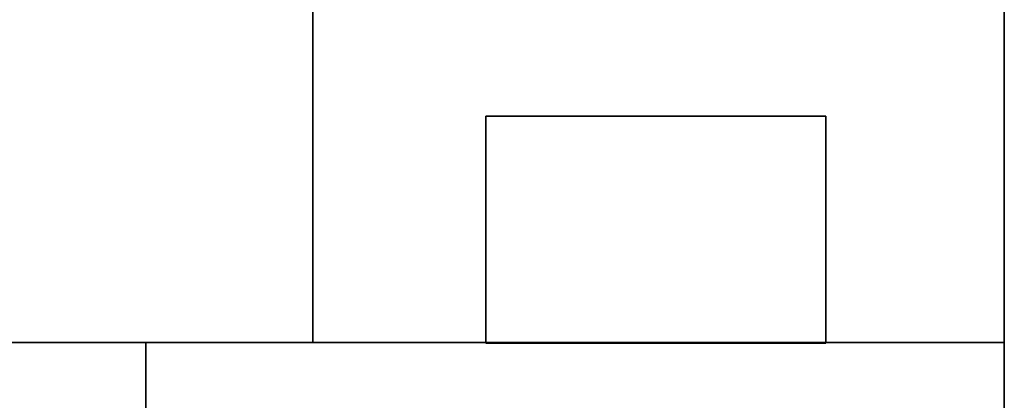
# Model space of a CAD drawing. Header units: inches. Extents: x -172 to 2825, y -1500 to 2400.
# Tile 21 of 47: x 971 to 1840, y 9 to 345. Entities that reach past the tile are written whole.
import ezdxf

# ---------------------------------------------------------------- set-up
doc = ezdxf.new("R2010")
doc.units = ezdxf.units.IN
doc.layers.add('1', color=7, linetype='Continuous')

# ---------------------------------------------------------------- blocks, each defined once
blk = doc.blocks.new('UG_SURFACE_197')
at = {"layer": '1', "color": 160}
blk.add_3dface([(1343.27805, 466.537476), (1343.27805, -3.462514), (1343.27805, -3.462514, -610.000014), (1343.27805, 466.537476, -610.000014)], dxfattribs=at)
blk = doc.blocks.new('UG_SURFACE_198')
at = {"layer": '1', "color": 160}
blk.add_3dface([(-312.722057, -3.462585, 699.999988), (-312.722057, -3.462585), (1739.278078, -3.462533), (1739.278078, -3.462533, 699.999988)], dxfattribs=at)
blk = doc.blocks.new('UG_SURFACE_199')
at = {"layer": '1', "color": 160}
blk.add_3dface([(1043.278098, -63.462511, 699.999988), (1043.278098, -3.462514, 699.999988), (383.278072, -3.462514, 699.999988), (383.278072, -63.462511, 699.999988)], dxfattribs=at)
blk = doc.blocks.new('UG_SURFACE_200')
at = {"layer": '1', "color": 160}
for points in [[(1838.278055, -3.462514, -610.000014), (-411.721915, -3.462514, -610.000014), (-411.721915, -3.462514, 147.499993), (383.278072, -3.462514, 699.999988)], [(-411.721915, -3.462514, 147.499993), (-411.721915, -3.462514, 904.999971), (-14.221916, -3.462514, 904.999971)], [(-14.221916, -3.462514, 904.999971), (383.278072, -3.462514, 904.999971), (383.278072, -3.462514, 699.999988), (-411.721915, -3.462514, 147.499993)], [(383.278072, -3.462514, 699.999988), (1043.278098, -3.462514, 699.999988), (1838.278055, -3.462514, -610.000014)], [(1043.278098, -3.462514, 699.999988), (1043.278098, -3.462514, 904.999971), (1838.278055, -3.462514, 904.999971), (1838.278055, -3.462514, -610.000014)]]:
    blk.add_3dface(points, dxfattribs=at)
blk = doc.blocks.new('UG_SURFACE_203')
at = {"layer": '1', "color": 160}
blk.add_3dface([(83.278082, 466.537476, -610.000014), (83.278082, -3.462514, -610.000014), (83.278082, -3.462514), (83.278082, 466.537476)], dxfattribs=at)
blk = doc.blocks.new('UG_SURFACE_204')
at = {"layer": '1', "color": 160}
blk.add_3dface([(29.40998, 936.537504, 699.999988), (29.40998, 936.537504), (-312.722057, -3.462585), (-312.722057, -3.462585, 699.999988)], dxfattribs=at)
blk = doc.blocks.new('UG_SURFACE_206')
at = {"layer": '1', "color": 160}
blk.add_3dface([(383.278072, -63.462511, 699.999988), (383.278072, -3.462514, 699.999988), (383.278072, -3.462514, 904.999971), (383.278072, -63.462511, 904.999971)], dxfattribs=at)
blk = doc.blocks.new('UG_SURFACE_210')
at = {"layer": '1', "color": 160}
blk.add_3dface([(1343.27805, -3.462514, -610.000014), (1343.27805, -3.462514), (83.278082, -3.462514), (83.278082, -3.462514, -610.000014)], dxfattribs=at)
blk = doc.blocks.new('UG_SURFACE_212')
at = {"layer": '1', "color": 160}
for points in [[(-411.721915, -3.462514, 147.499993), (-411.721915, -3.462514, -610.000014), (-411.721915, -63.462511, -610.000014), (-411.721915, -63.462511, 147.499993)], [(-411.721915, -63.462511, 147.499993), (-411.721915, -63.462511, 904.999971), (-411.721915, -3.462514, 904.999971), (-411.721915, -3.462514, 147.499993)]]:
    blk.add_3dface(points, dxfattribs=at)
blk = doc.blocks.new('UG_SURFACE_213')
at = {"layer": '1', "color": 160}
blk.add_3dface([(1043.278098, -63.462511, 904.999971), (1043.278098, -3.462514, 904.999971), (1043.278098, -3.462514, 699.999988), (1043.278098, -63.462511, 699.999988)], dxfattribs=at)
blk = doc.blocks.new('UG_SURFACE_219')
at = {"layer": '1', "color": 160}
for points in [[(713.278055, 266.537815, 699.999988), (640.420675, 254.721522, 699.999988), (640.420675, 254.721522, 930.000007), (713.278055, 266.537815, 930.000007)], [(713.278055, 266.537815, 930.000007), (785.689414, 252.860487, 930.000007), (785.689414, 252.860487, 699.999988), (713.278055, 266.537815, 699.999988)], [(608.98, 249.62233, 930.000007), (640.420675, 254.721522, 930.000007), (640.420675, 254.721522, 699.999988), (608.98, 249.62233, 699.999988)], [(833.647072, 243.802071, 699.999988), (785.689414, 252.860487, 699.999988), (785.689414, 252.860487, 930.000007), (833.647072, 243.802071, 930.000007)], [(608.98, 249.62233, 699.999988), (507.885516, 193.890631, 699.999988), (507.885516, 193.890631, 930.000007), (608.98, 249.62233, 930.000007)], [(833.647072, 243.802071, 930.000007), (917.444229, 191.978246, 930.000007), (917.444229, 191.978246, 699.999988), (833.647072, 243.802071, 699.999988)], [(504.218221, 191.868916, 699.999988), (473.647952, 163.424134, 699.999988), (473.647952, 163.424134, 930.000007), (504.218221, 191.868916, 930.000007)], [(504.218221, 191.868916, 930.000007), (507.885516, 193.890631, 930.000007), (507.885516, 193.890631, 699.999988), (504.218221, 191.868916, 699.999988)], [(934.418142, 181.48084, 699.999988), (917.444229, 191.978246, 699.999988), (917.444229, 191.978246, 930.000007), (934.418142, 181.48084, 930.000007)], [(976.180494, 135.99287, 699.999988), (934.418142, 181.48084, 699.999988), (934.418142, 181.48084, 930.000007), (976.180494, 135.99287, 930.000007)], [(473.647952, 163.424134, 699.999988), (419.079363, 77.731729, 699.999988), (419.079363, 77.731729, 930.000007), (473.647952, 163.424134, 930.000007)], [(976.180494, 135.99287, 930.000007), (1005.374074, 77.128515, 930.000007), (1005.374074, 77.128515, 699.999988), (976.180494, 135.99287, 699.999988)], [(406.32987, 57.710417, 930.000007), (419.079363, 77.731729, 930.000007), (419.079363, 77.731729, 699.999988), (406.32987, 57.710417, 699.999988)], [(1031.1656, 25.123905, 699.999988), (1005.374074, 77.128515, 699.999988), (1005.374074, 77.128515, 930.000007), (1031.1656, 25.123905, 930.000007)], [(406.32987, 57.710417, 699.999988), (383.278072, -63.462511, 699.999988), (383.278072, -63.462511, 930.000007), (406.32987, 57.710417, 930.000007)], [(1031.1656, 25.123905, 930.000007), (1043.278098, -63.462511, 930.000007), (1043.278098, -63.462511, 699.999988), (1031.1656, 25.123905, 699.999988)]]:
    blk.add_3dface(points, dxfattribs=at)
blk = doc.blocks.new('UG_SURFACE_223')
at = {"layer": '1', "color": 160}
blk.add_3dface([(1739.278078, -3.462533, 699.999988), (1739.278078, -3.462533), (1397.146106, 936.537504), (1397.146106, 936.537504, 699.999988)], dxfattribs=at)
blk = doc.blocks.new('UG_SURFACE_224')
at = {"layer": '1', "color": 160}
for points in [[(-14.221916, -3.462514, 904.999971), (-411.721915, -3.462514, 904.999971), (-411.721915, -63.462511, 904.999971), (-14.221916, -63.462511, 904.999971)], [(-14.221916, -63.462511, 904.999971), (383.278072, -63.462511, 904.999971), (383.278072, -3.462514, 904.999971), (-14.221916, -3.462514, 904.999971)]]:
    blk.add_3dface(points, dxfattribs=at)
blk = doc.blocks.new('UG_SURFACE_225')
at = {"layer": '1', "color": 160}
blk.add_3dface([(1838.278055, -63.462511, 904.999971), (1838.278055, -3.462514, 904.999971), (1043.278098, -3.462514, 904.999971), (1043.278098, -63.462511, 904.999971)], dxfattribs=at)
blk = doc.blocks.new('UG_SURFACE_230')
at = {"layer": '1', "color": 160}
blk.add_3dface([(-411.721915, -63.462511, -610.000014), (-411.721915, -3.462514, -610.000014), (1838.278055, -3.462514, -610.000014), (1838.278055, -63.462511, -610.000014)], dxfattribs=at)
blk = doc.blocks.new('UG_SURFACE_231')
at = {"layer": '1', "color": 160}
for points in [[(934.418142, 181.48084, 930.000007), (833.647072, 243.802071, 930.000007), (713.278055, 266.537815, 930.000007), (608.98, 249.62233, 930.000007)], [(608.98, 249.62233, 930.000007), (504.218221, 191.868916, 930.000007), (934.418142, 181.48084, 930.000007)], [(1043.278098, -63.462511, 930.000007), (504.218221, 191.868916, 930.000007), (473.647952, 163.424134, 930.000007)], [(504.218221, 191.868916, 930.000007), (1043.278098, -63.462511, 930.000007), (1031.1656, 25.123905, 930.000007), (976.180494, 135.99287, 930.000007)], [(976.180494, 135.99287, 930.000007), (934.418142, 181.48084, 930.000007), (504.218221, 191.868916, 930.000007)], [(473.647952, 163.424134, 930.000007), (406.32987, 57.710417, 930.000007), (383.278072, -63.462511, 930.000007), (1043.278098, -63.462511, 930.000007)]]:
    blk.add_3dface(points, dxfattribs=at)
blk = doc.blocks.new('UG_SURFACE_234')
at = {"layer": '1', "color": 160}
blk.add_3dface([(83.278082, 466.537476), (83.278082, -3.462514), (1343.27805, -3.462514), (1343.27805, 466.537476)], dxfattribs=at)
blk = doc.blocks.new('UG_SURFACE_235')
at = {"layer": '1', "color": 160}
blk.add_3dface([(-312.722057, -3.462585), (29.40998, 936.537504), (1397.146106, 936.537504), (1739.278078, -3.462533)], dxfattribs=at)
blk = doc.blocks.new('UG_SURFACE_237')
at = {"layer": '1', "color": 160}
blk.add_3dface([(1838.278055, -63.462511, -610.000014), (1838.278055, -3.462514, -610.000014), (1838.278055, -3.462514, 904.999971), (1838.278055, -63.462511, 904.999971)], dxfattribs=at)
blk = doc.blocks.new('UG_SURFACE_238')
at = {"layer": '1', "color": 160}
for points in [[(608.98, 249.62233, 699.999988), (713.278055, 266.537815, 699.999988), (833.647072, 243.802071, 699.999988), (934.418142, 181.48084, 699.999988)], [(934.418142, 181.48084, 699.999988), (504.218221, 191.868916, 699.999988), (608.98, 249.62233, 699.999988)], [(473.647952, 163.424134, 699.999988), (504.218221, 191.868916, 699.999988), (1043.278098, -63.462511, 699.999988)], [(504.218221, 191.868916, 699.999988), (934.418142, 181.48084, 699.999988), (976.180494, 135.99287, 699.999988)], [(976.180494, 135.99287, 699.999988), (1031.1656, 25.123905, 699.999988), (1043.278098, -63.462511, 699.999988), (504.218221, 191.868916, 699.999988)], [(1043.278098, -63.462511, 699.999988), (383.278072, -63.462511, 699.999988), (406.32987, 57.710417, 699.999988), (473.647952, 163.424134, 699.999988)]]:
    blk.add_3dface(points, dxfattribs=at)
blk = doc.blocks.new('697607_GEAR_HOUSING_IPART__R29')
at = {"layer": '1', "color": 160}
for p, q in [((29.41, 936.54), (-312.72, -3.46)), ((1739.28, -3.46), (1397.15, 936.54)), ((-312.72, -3.46), (-312.72, -3.46, 700)), ((-312.72, -3.46), (1739.28, -3.46)), ((1343.28, -3.46), (83.28, -3.46)), ((83.28, -3.46), (83.28, -3.46, -610)), ((1343.28, -3.46), (1343.28, -3.46, -610)), ((1739.28, -3.46), (1739.28, -3.46, 700)), ((1838.28, -3.46, 905), (1838.28, -3.46, -610))]:
    blk.add_line(p, q, dxfattribs=at)
blk.add_open_spline([(-411.72, -3.46, -610), (-411.72, -3.46, 905)], degree=1, dxfattribs=at)
for name in ['UG_SURFACE_204', 'UG_SURFACE_235', 'UG_SURFACE_203', 'UG_SURFACE_234', 'UG_SURFACE_197', 'UG_SURFACE_223', 'UG_SURFACE_219', 'UG_SURFACE_231', 'UG_SURFACE_238', 'UG_SURFACE_200', 'UG_SURFACE_212', 'UG_SURFACE_224', 'UG_SURFACE_230', 'UG_SURFACE_198', 'UG_SURFACE_210', 'UG_SURFACE_199', 'UG_SURFACE_206', 'UG_SURFACE_213', 'UG_SURFACE_225', 'UG_SURFACE_237']:
    blk.add_blockref(name, (0, 0))
blk = doc.blocks.new('697300_GEAR_HOUSING_IASSY_SIMP')
at = {"layer": '1', "color": 172, "extrusion": (-1, 0, 0), "rotation": 90}
blk.add_blockref('697607_GEAR_HOUSING_IPART__R29', (0, 216.721916, -1643.278084), dxfattribs=at)
blk = doc.blocks.new('PAAJ001592_GEAR_COMPLETE_IASSY')
at = {"layer": '1', "color": 172}
blk.add_blockref('697300_GEAR_HOUSING_IASSY_SIMP', (-689.5, 0, -997.5), dxfattribs=at)
blk = doc.blocks.new('UG_SURFACE_424')
at = {"layer": '1', "color": 160}
blk.add_3dface([(327.063084, -18.90634, 68.327099), (172.063082, -18.90634, 68.327099), (172.063082, -18.90634, -231.672898), (327.063084, -18.90634, -231.672898)], dxfattribs=at)
blk = doc.blocks.new('UG_SURFACE_425')
at = {"layer": '1', "color": 160}
blk.add_3dface([(327.063084, 181.093663, 68.327099), (327.063084, -18.90634, 68.327099), (327.063084, -18.90634, -231.672898), (327.063084, 181.093663, -231.672898)], dxfattribs=at)
blk = doc.blocks.new('UG_SURFACE_426')
at = {"layer": '1', "color": 160}
blk.add_3dface([(327.063084, 181.093663, -231.672898), (172.063082, 181.093663, -231.672898), (172.063082, 181.093663, 68.327099), (327.063084, 181.093663, 68.327099)], dxfattribs=at)
blk = doc.blocks.new('UG_SURFACE_427')
at = {"layer": '1', "color": 160}
blk.add_3dface([(327.063084, 181.093663, 68.327099), (172.063082, 181.093663, 68.327099), (172.063082, -18.90634, 68.327099), (327.063084, -18.90634, 68.327099)], dxfattribs=at)
blk = doc.blocks.new('UG_SURFACE_428')
at = {"layer": '1', "color": 160}
blk.add_3dface([(327.063084, -18.90634, -231.672898), (172.063082, -18.90634, -231.672898), (172.063082, 181.093663, -231.672898), (327.063084, 181.093663, -231.672898)], dxfattribs=at)
blk = doc.blocks.new('UG_SURFACE_429')
at = {"layer": '1', "color": 160}
blk.add_3dface([(172.063082, 181.093663, -231.672898), (172.063082, -18.90634, -231.672898), (172.063082, -18.90634, 68.327099), (172.063082, 181.093663, 68.327099)], dxfattribs=at)
blk = doc.blocks.new('580175_VALVE_BLOCK_IPART_S_R16')
at = {"layer": '1', "color": 160}
for p, q in [((172.063075, 181.09366, 68.327102), (327.063075, 181.09366, 68.327102)), ((172.063075, 181.09366, 68.327102), (172.063075, -18.90634, 68.327102)), ((172.063075, 181.09366, -231.672898), (327.063075, 181.09366, -231.672898)), ((172.063075, 181.09366, -231.672898), (172.063075, 181.09366, 68.327102)), ((172.063075, -18.90634, -231.672898), (172.063075, 181.09366, -231.672898)), ((327.063075, 181.09366, 68.327102), (327.063075, -18.90634, 68.327102)), ((327.063075, -18.90634, -231.672898), (327.063075, 181.09366, -231.672898)), ((327.063075, 181.09366, -231.672898), (327.063075, 181.09366, 68.327102)), ((172.063075, -18.90634, -231.672898), (327.063075, -18.90634, -231.672898)), ((172.063075, -18.90634, 68.327102), (327.063075, -18.90634, 68.327102)), ((172.063075, -18.90634, 68.327102), (172.063075, -18.90634, -231.672898)), ((327.063075, -18.90634, 68.327102), (327.063075, -18.90634, -231.672898))]:
    blk.add_line(p, q, dxfattribs=at)
for name in ['UG_SURFACE_426', 'UG_SURFACE_427', 'UG_SURFACE_428', 'UG_SURFACE_429', 'UG_SURFACE_425', 'UG_SURFACE_424']:
    blk.add_blockref(name, (0, 0))
blk = doc.blocks.new('3G_8005_2CS2_VENTILBLOKK_IASSY')
at = {"layer": '1', "color": 172}
blk.add_blockref('580175_VALVE_BLOCK_IPART_S_R16', (116.917789, -2.469823, -79.887658), dxfattribs=at)
blk = doc.blocks.new('PAAJ001672_SV105-P63_PIPING_AR')
at = {"layer": '1', "color": 172, "extrusion": (-1, 0, 0), "rotation": 90}
blk.add_blockref('PAAJ001592_GEAR_COMPLETE_IASSY', (-63.962152, -393.778061, 67.499998), dxfattribs=at)
at = {"layer": '1', "color": 172}
blk.add_blockref('3G_8005_2CS2_VENTILBLOKK_IASSY', (483.519136, 81.376126, 1024.060556), dxfattribs=at)

msp = doc.modelspace()

# ---------------------------------------------------------------- block references
at = {"layer": '1', "color": 172, "extrusion": (1, 0, 0), "rotation": 270}
msp.add_blockref('PAAJ001672_SV105-P63_PIPING_AR', (-0.500087, 0.000002, 670.001535), dxfattribs=at)

doc.saveas('drawing.dxf')
